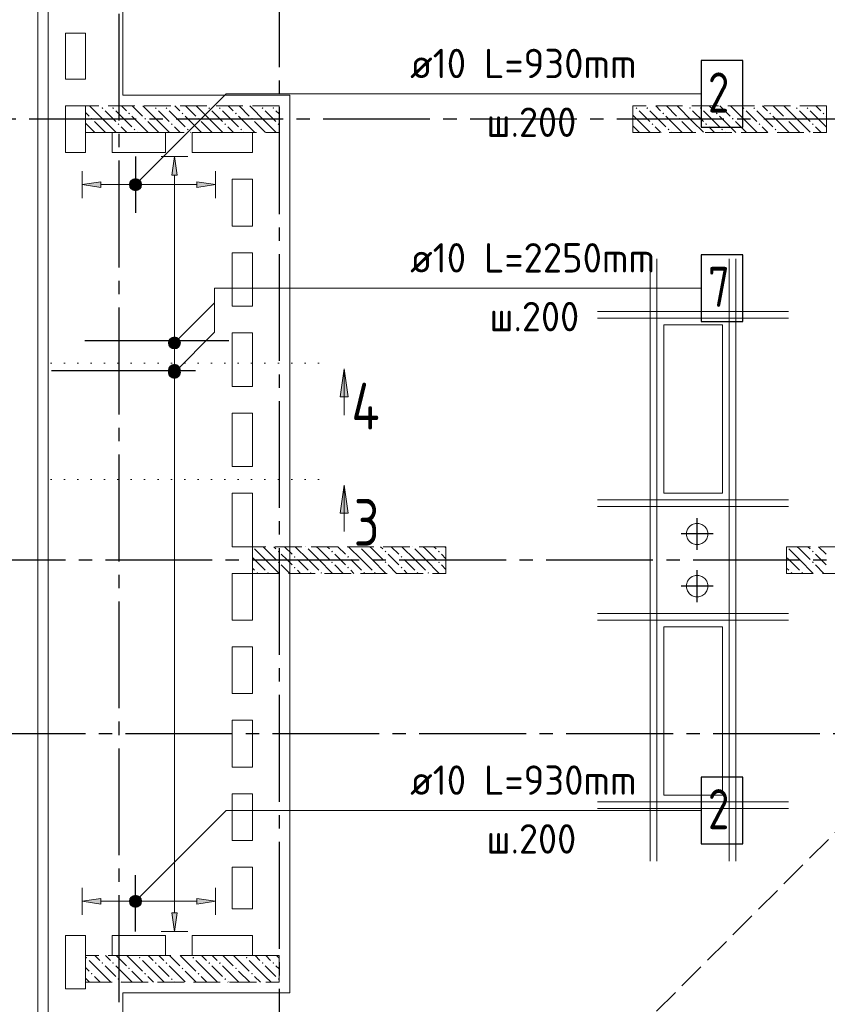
# Model space of a CAD drawing. Header units: millimetres. Extents: x 0 to 43617, y 0 to 59400.
# Tile 3 of 24: x 7182 to 13229, y 22504 to 29875. Entities that reach past the tile are written whole.
import ezdxf

# ---------------------------------------------------------------- set-up
doc = ezdxf.new("R2010")
doc.units = ezdxf.units.MM
for name, pattern in [('______2', [270, 200, -70]), ('______5', [1100, 800, -100, 100, -100]), ('______9', [100, 0, -100])]:
    doc.linetypes.add(name, pattern=pattern)
for name, color, linetype, lineweight in [('Standard', 7, 'Continuous', 25), ('ЖБ Перекрытие верхний уровень', 7, 'Continuous', 35), ('ЖБ Пилон', 7, 'Continuous', 35), ('Обрамление проемов стержнями', 7, 'Continuous', 25), ('Оси', 40, '______5', 18), ('Позиционная метка линия выноска', 7, 'Continuous', 13), ('Позиционная метка номер позиции', 7, 'Continuous', 13), ('Примечания', 7, 'Continuous', 25), ('Сечения символ', 7, 'Continuous', 25)]:
    doc.layers.add(name, color=color, linetype=linetype, lineweight=lineweight)
doc.layers.add('Обрамление П-обр. равн.', color=7, linetype='Continuous', lineweight=25, true_color=0x5f1e0f)
doc.styles.add('ISOCPEUR', font='txt')

msp = doc.modelspace()

# ---------------------------------------------------------------- hatches: boundary and pattern name
at = {"layer": 'ЖБ Пилон', "linetype": 'Continuous', "lineweight": 18, "transparency": 33554687}
for points in [[(7794.5, 29213.1), (7801, 29219.6), (7807.5, 29213.1), (7801, 29206.6)], [(7874.5, 29213.1), (7881, 29219.6), (7887.5, 29213.1), (7881, 29206.6)], [(8194.5, 29213.1), (8201, 29219.6), (8207.5, 29213.1), (8201, 29206.6)], [(8274.5, 29213.1), (8281, 29219.6), (8287.5, 29213.1), (8281, 29206.6)], [(8594.5, 29213.1), (8601, 29219.6), (8607.5, 29213.1), (8601, 29206.6)], [(8674.5, 29213.1), (8681, 29219.6), (8687.5, 29213.1), (8681, 29206.6)], [(8994.5, 29213.1), (9001, 29219.6), (9007.5, 29213.1), (9001, 29206.6)], [(9074.5, 29213.1), (9081, 29219.6), (9087.5, 29213.1), (9081, 29206.6)], [(11794.5, 29213.1), (11801, 29219.6), (11807.5, 29213.1), (11801, 29206.6)], [(11874.5, 29213.1), (11881, 29219.6), (11887.5, 29213.1), (11881, 29206.6)], [(12194.5, 29213.1), (12201, 29219.6), (12207.5, 29213.1), (12201, 29206.6)], [(12274.5, 29213.1), (12281, 29219.6), (12287.5, 29213.1), (12281, 29206.6)], [(12594.5, 29213.1), (12601, 29219.6), (12607.5, 29213.1), (12601, 29206.6)], [(12674.5, 29213.1), (12681, 29219.6), (12687.5, 29213.1), (12681, 29206.6)], [(12994.5, 29213.1), (13001, 29219.6), (13007.5, 29213.1), (13001, 29206.6)], [(13074.5, 29213.1), (13081, 29219.6), (13087.5, 29213.1), (13081, 29206.6)], [(7714.5, 29133.1), (7721, 29139.6), (7727.5, 29133.1), (7721, 29126.6)], [(7994.5, 29173.1), (8001, 29179.6), (8007.5, 29173.1), (8001, 29166.6)], [(8114.5, 29133.1), (8121, 29139.6), (8127.5, 29133.1), (8121, 29126.6)], [(8394.5, 29173.1), (8401, 29179.6), (8407.5, 29173.1), (8401, 29166.6)], [(8514.5, 29133.1), (8521, 29139.6), (8527.5, 29133.1), (8521, 29126.6)], [(8794.5, 29173.1), (8801, 29179.6), (8807.5, 29173.1), (8801, 29166.6)], [(8914.5, 29133.1), (8921, 29139.6), (8927.5, 29133.1), (8921, 29126.6)], [(11994.5, 29173.1), (12001, 29179.6), (12007.5, 29173.1), (12001, 29166.6)], [(12114.5, 29133.1), (12121, 29139.6), (12127.5, 29133.1), (12121, 29126.6)], [(12394.5, 29173.1), (12401, 29179.6), (12407.5, 29173.1), (12401, 29166.6)], [(12514.5, 29133.1), (12521, 29139.6), (12527.5, 29133.1), (12521, 29126.6)], [(12794.5, 29173.1), (12801, 29179.6), (12807.5, 29173.1), (12801, 29166.6)], [(12914.5, 29133.1), (12921, 29139.6), (12927.5, 29133.1), (12921, 29126.6)], [(13194.5, 29173.1), (13201, 29179.6), (13207.5, 29173.1), (13201, 29166.6)], [(7914.5, 29093.1), (7921, 29099.6), (7927.5, 29093.1), (7921, 29086.6)], [(8034.5, 29053.1), (8041, 29059.6), (8047.4, 29053.1), (8041, 29046.6)], [(8314.5, 29093.1), (8321, 29099.6), (8327.5, 29093.1), (8321, 29086.6)], [(8434.5, 29053.1), (8441, 29059.6), (8447.4, 29053.1), (8441, 29046.6)], [(8714.5, 29093.1), (8721, 29099.6), (8727.5, 29093.1), (8721, 29086.6)], [(8834.5, 29053.1), (8841, 29059.6), (8847.4, 29053.1), (8841, 29046.6)], [(9114.5, 29093.1), (9121, 29099.6), (9124, 29096.6), (9124, 29089.7), (9121, 29086.6)], [(11914.5, 29093.1), (11921, 29099.6), (11927.5, 29093.1), (11921, 29086.6)], [(12034.5, 29053.1), (12041, 29059.6), (12047.4, 29053.1), (12041, 29046.6)], [(12314.5, 29093.1), (12321, 29099.6), (12327.5, 29093.1), (12321, 29086.6)], [(12434.5, 29053.1), (12441, 29059.6), (12447.4, 29053.1), (12441, 29046.6)], [(12714.5, 29093.1), (12721, 29099.6), (12727.5, 29093.1), (12721, 29086.6)], [(12834.5, 29053.1), (12841, 29059.6), (12847.4, 29053.1), (12841, 29046.6)], [(13114.5, 29093.1), (13121, 29099.6), (13127.5, 29093.1), (13121, 29086.6)], [(8924.3, 25930), (8924, 25929.7), (8924, 25930)], [(9114.5, 25893.1), (9121, 25899.6), (9127.5, 25893.1), (9121, 25886.6)], [(9324.3, 25930), (9321, 25926.6), (9317.6, 25930)], [(9514.5, 25893.1), (9521, 25899.6), (9527.5, 25893.1), (9521, 25886.6)], [(9724.3, 25930), (9721, 25926.6), (9717.6, 25930)], [(9914.5, 25893.1), (9921, 25899.6), (9927.5, 25893.1), (9921, 25886.6)], [(10124.3, 25930), (10121, 25926.6), (10117.6, 25930)], [(10314.5, 25893.1), (10321, 25899.6), (10327.5, 25893.1), (10321, 25886.6)], [(12924.3, 25930), (12924, 25929.7), (12924, 25930)], [(13114.5, 25893.1), (13121, 25899.6), (13127.5, 25893.1), (13121, 25886.6)], [(9114.5, 25813.1), (9121, 25819.6), (9127.5, 25813.1), (9121, 25806.6)], [(9234.5, 25853.1), (9241, 25859.6), (9247.4, 25853.1), (9241, 25846.6)], [(9514.5, 25813.1), (9521, 25819.6), (9527.5, 25813.1), (9521, 25806.6)], [(9634.5, 25853.1), (9641, 25859.6), (9647.4, 25853.1), (9641, 25846.6)], [(9914.5, 25813.1), (9921, 25819.6), (9927.5, 25813.1), (9921, 25806.6)], [(10034.5, 25853.1), (10041, 25859.6), (10047.4, 25853.1), (10041, 25846.6)], [(10314.5, 25813.1), (10321, 25819.6), (10327.5, 25813.1), (10321, 25806.6)], [(13114.5, 25813.1), (13121, 25819.6), (13127.5, 25813.1), (13121, 25806.6)], [(8954.5, 25733.1), (8960.9, 25739.6), (8967.4, 25733.1), (8964.3, 25730), (8957.6, 25730)], [(9034.5, 25733.1), (9041, 25739.6), (9047.4, 25733.1), (9044.3, 25730), (9037.6, 25730)], [(9234.5, 25773.1), (9241, 25779.6), (9247.4, 25773.1), (9241, 25766.6)], [(9354.5, 25733.1), (9360.9, 25739.6), (9367.4, 25733.1), (9364.3, 25730), (9357.6, 25730)], [(9434.5, 25733.1), (9441, 25739.6), (9447.4, 25733.1), (9444.3, 25730), (9437.6, 25730)], [(9634.5, 25773.1), (9641, 25779.6), (9647.4, 25773.1), (9641, 25766.6)], [(9754.5, 25733.1), (9760.9, 25739.6), (9767.4, 25733.1), (9764.3, 25730), (9757.6, 25730)], [(9834.5, 25733.1), (9841, 25739.6), (9847.4, 25733.1), (9844.3, 25730), (9837.6, 25730)], [(10034.5, 25773.1), (10041, 25779.6), (10047.4, 25773.1), (10041, 25766.6)], [(10154.5, 25733.1), (10160.9, 25739.6), (10167.4, 25733.1), (10164.3, 25730), (10157.6, 25730)], [(10234.5, 25733.1), (10241, 25739.6), (10247.4, 25733.1), (10244.3, 25730), (10237.6, 25730)], [(12954.4, 25733.1), (12960.9, 25739.6), (12967.4, 25733.1), (12964.3, 25730), (12957.6, 25730)], [(13034.5, 25733.1), (13041, 25739.6), (13047.4, 25733.1), (13044.3, 25730), (13037.6, 25730)], [(7674.5, 22853.1), (7681, 22859.6), (7687.5, 22853.1), (7681, 22846.6)], [(8074.5, 22853.1), (8081, 22859.6), (8087.5, 22853.1), (8081, 22846.6)], [(8474.5, 22853.1), (8481, 22859.6), (8487.5, 22853.1), (8481, 22846.6)], [(8874.5, 22853.1), (8881, 22859.6), (8887.5, 22853.1), (8881, 22846.6)], [(7794.5, 22813.1), (7801, 22819.6), (7807.5, 22813.1), (7801, 22806.6)], [(7874.5, 22813.1), (7881, 22819.6), (7887.5, 22813.1), (7881, 22806.6)], [(7994.5, 22773.1), (8001, 22779.6), (8007.5, 22773.1), (8001, 22766.6)], [(8194.5, 22813.1), (8201, 22819.6), (8207.5, 22813.1), (8201, 22806.6)], [(8274.5, 22813.1), (8281, 22819.6), (8287.5, 22813.1), (8281, 22806.6)], [(8394.5, 22773.1), (8401, 22779.6), (8407.5, 22773.1), (8401, 22766.6)], [(8594.5, 22813.1), (8601, 22819.6), (8607.5, 22813.1), (8601, 22806.6)], [(8674.5, 22813.1), (8681, 22819.6), (8687.5, 22813.1), (8681, 22806.6)], [(8794.5, 22773.1), (8801, 22779.6), (8807.5, 22773.1), (8801, 22766.6)], [(8994.5, 22813.1), (9001, 22819.6), (9007.5, 22813.1), (9001, 22806.6)], [(9074.5, 22813.1), (9081, 22819.6), (9087.5, 22813.1), (9081, 22806.6)], [(7714.5, 22733.1), (7721, 22739.6), (7727.5, 22733.1), (7721, 22726.6)], [(8114.5, 22733.1), (8121, 22739.6), (8127.5, 22733.1), (8121, 22726.6)], [(8514.5, 22733.1), (8521, 22739.6), (8527.5, 22733.1), (8521, 22726.6)], [(8914.5, 22733.1), (8921, 22739.6), (8927.5, 22733.1), (8921, 22726.6)], [(7914.5, 22693.1), (7921, 22699.6), (7927.5, 22693.1), (7921, 22686.6)], [(8314.5, 22693.1), (8321, 22699.6), (8327.5, 22693.1), (8321, 22686.6)], [(8714.5, 22693.1), (8721, 22699.6), (8727.5, 22693.1), (8721, 22686.6)], [(9114.5, 22693.1), (9121, 22699.6), (9124, 22696.6), (9124, 22689.7), (9121, 22686.6)]]:
    msp.add_hatch(color=7, dxfattribs=at).paths.add_polyline_path(points, flags=16)
at = {"layer": 'Обрамление П-обр. равн.', "linetype": 'Continuous', "lineweight": 13, "transparency": 33554687}
for points in [[(8360.1, 28710), (8340.1, 28850), (8320, 28710)], [(8010.3, 28662.5), (8026.5, 28601.3), (8026.5, 28678.7)], [(8026.5, 28678.7), (8049, 28595), (8049, 28685)], [(8026.5, 28678.7), (8026.5, 28601.3), (8049, 28595)], [(8049, 28685), (8049, 28595), (8071.5, 28601.3)], [(8049, 28685), (8071.5, 28601.3), (8071.5, 28678.7)], [(8071.5, 28678.7), (8071.5, 28601.3), (8087.7, 28617.5)], [(8071.5, 28678.7), (8087.7, 28617.5), (8087.7, 28662.5)], [(8010.3, 28617.5), (8010.3, 28662.5), (8004, 28640)], [(8010.3, 28662.5), (8010.3, 28617.5), (8026.5, 28601.3)], [(8087.7, 28662.5), (8087.7, 28617.5), (8094, 28640)], [(8509, 28620), (8649, 28640), (8509, 28660)], [(8295.1, 27250), (8385.1, 27250), (8378.7, 27272.5)], [(8295.1, 27250), (8378.7, 27272.5), (8301.3, 27272.5)], [(8301.3, 27272.5), (8378.7, 27272.5), (8362.6, 27288.7)], [(8301.3, 27272.5), (8362.6, 27288.7), (8317.6, 27288.7)], [(8317.6, 27288.7), (8362.6, 27288.7), (8340.1, 27295)], [(8301.3, 27227.5), (8385.1, 27250), (8295.1, 27250)], [(8301.3, 27227.5), (8378.7, 27227.5), (8385.1, 27250)], [(8317.6, 27211.3), (8378.7, 27227.5), (8301.3, 27227.5)], [(8317.6, 27211.3), (8362.6, 27211.3), (8378.7, 27227.5)], [(8362.6, 27211.3), (8317.6, 27211.3), (8340.1, 27205)], [(8010.3, 23252.5), (8010.3, 23297.5), (8004, 23275)], [(8010.3, 23297.5), (8026.5, 23236.3), (8026.5, 23313.7)], [(8010.3, 23297.5), (8010.3, 23252.5), (8026.5, 23236.3)], [(8026.5, 23313.7), (8049, 23230), (8049, 23320)], [(8026.5, 23313.7), (8026.5, 23236.3), (8049, 23230)], [(8049, 23320), (8049, 23230), (8071.5, 23236.3)], [(8049, 23320), (8071.5, 23236.3), (8071.5, 23313.7)], [(8071.5, 23313.7), (8071.5, 23236.3), (8087.7, 23252.5)], [(8071.5, 23313.7), (8087.7, 23252.5), (8087.7, 23297.5)], [(8087.7, 23297.5), (8087.7, 23252.5), (8094, 23275)], [(8509, 23255), (8649, 23275), (8509, 23295)]]:
    msp.add_hatch(color=7, dxfattribs=at).paths.add_polyline_path(points)
for points in [[(7789, 28620), (7649, 28640), (7789, 28660)], [(7789, 23255), (7649, 23275), (7789, 23295)], [(8360.1, 23190), (8340.1, 23050), (8320, 23190)]]:
    msp.add_hatch(color=7, dxfattribs=at).paths.add_polyline_path(points, flags=16)
at = {"layer": 'Позиционная метка номер позиции', "linetype": 'Continuous', "lineweight": 13, "transparency": 33554687}
for points in [[(8017.2, 28671.8), (8092.3, 28628.6), (8037.5, 28683.3)], [(8037.5, 28683.3), (8092.3, 28628.6), (8092.3, 28651.5)], [(8037.5, 28683.3), (8092.3, 28651.5), (8060.4, 28683.3)], [(8060.4, 28683.3), (8092.3, 28651.5), (8080.8, 28671.8)], [(8005.7, 28651.5), (8080.8, 28608.2), (8017.2, 28671.8)], [(8005.7, 28628.6), (8060.4, 28596.7), (8005.7, 28651.5)], [(8005.7, 28651.5), (8060.4, 28596.7), (8080.8, 28608.2)], [(8037.5, 28596.7), (8005.7, 28628.6), (8017.2, 28608.2)], [(8005.7, 28628.6), (8037.5, 28596.7), (8060.4, 28596.7)], [(8017.2, 28671.8), (8080.8, 28608.2), (8092.3, 28628.6)], [(8308.2, 27486.8), (8383.3, 27443.6), (8328.6, 27498.3)], [(8328.6, 27498.3), (8383.3, 27443.6), (8383.3, 27466.5)], [(8328.6, 27498.3), (8383.3, 27466.5), (8351.5, 27498.3)], [(8351.5, 27498.3), (8383.3, 27466.5), (8371.9, 27486.8)], [(8296.8, 27466.5), (8371.9, 27423.2), (8308.2, 27486.8)], [(8296.8, 27443.6), (8351.5, 27411.7), (8296.8, 27466.5)], [(8296.8, 27466.5), (8351.5, 27411.7), (8371.9, 27423.2)], [(8328.6, 27411.7), (8296.8, 27443.6), (8308.2, 27423.2)], [(8296.8, 27443.6), (8328.6, 27411.7), (8351.5, 27411.7)], [(8308.2, 27486.8), (8371.9, 27423.2), (8383.3, 27443.6)], [(8308.2, 27266.8), (8383.3, 27223.6), (8328.6, 27278.3)], [(8328.6, 27278.3), (8383.3, 27223.6), (8383.3, 27246.5)], [(8328.6, 27278.3), (8383.3, 27246.5), (8351.5, 27278.3)], [(8351.5, 27278.3), (8383.3, 27246.5), (8371.9, 27266.8)], [(8296.8, 27246.5), (8371.9, 27203.2), (8308.2, 27266.8)], [(8296.8, 27223.6), (8351.5, 27191.7), (8296.8, 27246.5)], [(8296.8, 27246.5), (8351.5, 27191.7), (8371.9, 27203.2)], [(8328.6, 27191.7), (8296.8, 27223.6), (8308.2, 27203.2)], [(8296.8, 27223.6), (8328.6, 27191.7), (8351.5, 27191.7)], [(8308.2, 27266.8), (8371.9, 27203.2), (8383.3, 27223.6)], [(8005.7, 23286.5), (8080.8, 23243.2), (8017.2, 23306.8)], [(8017.2, 23306.8), (8092.3, 23263.6), (8037.5, 23318.3)], [(8017.2, 23306.8), (8080.8, 23243.2), (8092.3, 23263.6)], [(8037.5, 23318.3), (8092.3, 23263.6), (8092.3, 23286.5)], [(8037.5, 23318.3), (8092.3, 23286.5), (8060.4, 23318.3)], [(8060.4, 23318.3), (8092.3, 23286.5), (8080.8, 23306.8)], [(8005.7, 23263.6), (8060.4, 23231.7), (8005.7, 23286.5)], [(8005.7, 23286.5), (8060.4, 23231.7), (8080.8, 23243.2)], [(8037.5, 23231.7), (8005.7, 23263.6), (8017.2, 23243.2)], [(8005.7, 23263.6), (8037.5, 23231.7), (8060.4, 23231.7)]]:
    msp.add_hatch(color=7, dxfattribs=at).paths.add_polyline_path(points)
at = {"layer": 'Сечения символ', "linetype": 'Continuous', "lineweight": 13, "transparency": 33554687}
for points in [[(9582.2, 27051.6), (9612.2, 27261.6), (9642.2, 27051.6)], [(9582.2, 26181.6), (9612.2, 26391.6), (9642.2, 26181.6)]]:
    msp.add_hatch(color=7, dxfattribs=at).paths.add_polyline_path(points, flags=16)

# ---------------------------------------------------------------- linework, layer by layer
at = {"layer": 'Standard', "color": 8, "linetype": '______5', "lineweight": -3, "transparency": 33554687}
for p, q in [((12254, 25905.5), (12254, 26144.5)), ((12373.5, 26025), (12134.5, 26025)), ((12254, 25515.5), (12254, 25754.5)), ((12373.5, 25635), (12134.5, 25635))]:
    msp.add_line(p, q, dxfattribs=at)
at = {"layer": 'Standard', "color": 254, "linetype": 'Continuous', "lineweight": 13, "true_color": 0xc4c4ff, "transparency": 33554687}
msp.add_lwpolyline([(7319, 10025), (33145, 10025), (33145, 57291), (7319, 57291), (7319, 10025)], dxfattribs=at)
at = {"layer": 'ЖБ Перекрытие верхний уровень', "color": 7, "linetype": 'Continuous', "lineweight": 18, "transparency": 33554687}
for p, q in [((7394, 33070), (7394, 20799.6)), ((7524, 29430), (7524, 29775)), ((7524, 29775), (7674, 29775)), ((7674, 29775), (7674, 29430)), ((7674, 29430), (7524, 29430)), ((7524, 28880), (7524, 29230)), ((7524, 29230), (7674, 29230)), ((7674, 29230), (7674, 28880)), ((7874, 28880), (7874, 29030)), ((7874, 29030), (8274, 29030)), ((8274, 29030), (8274, 28880)), ((8474, 28880), (8474, 29030)), ((8474, 29030), (8924, 29030)), ((8924, 29030), (8924, 28880)), ((7674, 28880), (7524, 28880)), ((8274, 28880), (7874, 28880)), ((8924, 28880), (8474, 28880)), ((8774, 28680), (8924, 28680)), ((8774, 28330), (8774, 28680)), ((8924, 28680), (8924, 28330)), ((8924, 28330), (8774, 28330)), ((8774, 27730), (8774, 28130)), ((8774, 28130), (8924, 28130)), ((8924, 28130), (8924, 27730)), ((8924, 27730), (8774, 27730)), ((12444, 27590), (12004, 27590)), ((12004, 27590), (12004, 26330)), ((12444, 26330), (12444, 27590)), ((8774, 27530), (8924, 27530)), ((8774, 27130), (8774, 27530)), ((8924, 27530), (8924, 27130)), ((8924, 27130), (8774, 27130)), ((8774, 26530), (8774, 26930)), ((8774, 26930), (8924, 26930)), ((8924, 26930), (8924, 26530)), ((8924, 26530), (8774, 26530)), ((8774, 25930), (8774, 26330)), ((8774, 26330), (8924, 26330)), ((8924, 26330), (8924, 25930)), ((12004, 26330), (12104, 26330)), ((12104, 26330), (12444, 26330)), ((12217.4, 26096.9), (12197, 26082)), ((12241.4, 26104.7), (12217.4, 26096.9)), ((12266.6, 26104.7), (12241.4, 26104.7)), ((12290.6, 26096.9), (12266.6, 26104.7)), ((12311, 26082), (12290.6, 26096.9)), ((12182.1, 26061.6), (12174.3, 26037.6)), ((12174.3, 26037.6), (12174.3, 26012.4)), ((12197, 26082), (12182.1, 26061.6)), ((12325.9, 26061.6), (12311, 26082)), ((12333.7, 26037.6), (12325.9, 26061.6)), ((12333.7, 26012.4), (12333.7, 26037.6)), ((12174.3, 26012.4), (12182.1, 25988.4)), ((12182.1, 25988.4), (12197, 25968)), ((12197, 25968), (12217.4, 25953.1)), ((12217.4, 25953.1), (12241.4, 25945.3)), ((12266.6, 25945.3), (12290.6, 25953.1)), ((12290.6, 25953.1), (12311, 25968)), ((12311, 25968), (12325.9, 25988.4)), ((12325.9, 25988.4), (12333.7, 26012.4)), ((8924, 25930), (8774, 25930)), ((12241.4, 25945.3), (12266.6, 25945.3)), ((8774, 25380), (8774, 25730)), ((8774, 25730), (8924, 25730)), ((8924, 25730), (8924, 25380)), ((12182.1, 25671.6), (12174.3, 25647.6)), ((12197, 25692), (12182.1, 25671.6)), ((12217.4, 25706.9), (12197, 25692)), ((12241.4, 25714.7), (12217.4, 25706.9)), ((12266.6, 25714.7), (12241.4, 25714.7)), ((12290.6, 25706.9), (12266.6, 25714.7)), ((12311, 25692), (12290.6, 25706.9)), ((12325.9, 25671.6), (12311, 25692)), ((12333.7, 25647.6), (12325.9, 25671.6)), ((12174.3, 25647.6), (12174.3, 25622.4)), ((12174.3, 25622.4), (12182.1, 25598.4)), ((12182.1, 25598.4), (12197, 25578)), ((12197, 25578), (12217.4, 25563.1)), ((12290.6, 25563.1), (12311, 25578)), ((12311, 25578), (12325.9, 25598.4)), ((12325.9, 25598.4), (12333.7, 25622.4)), ((12333.7, 25622.4), (12333.7, 25647.6)), ((12217.4, 25563.1), (12241.4, 25555.3)), ((12241.4, 25555.3), (12266.6, 25555.3)), ((12266.6, 25555.3), (12290.6, 25563.1)), ((8924, 25380), (8774, 25380)), ((12444, 25330), (12004, 25330)), ((12004, 25330), (12004, 24070)), ((12444, 24070), (12444, 25330)), ((8774, 24830), (8774, 25180)), ((8774, 25180), (8924, 25180)), ((8924, 25180), (8924, 24830)), ((8924, 24830), (8774, 24830)), ((8774, 24280), (8774, 24630)), ((8774, 24630), (8924, 24630)), ((8924, 24630), (8924, 24280)), ((8924, 24280), (8774, 24280)), ((8774, 23730), (8774, 24080)), ((8774, 24080), (8924, 24080)), ((8924, 24080), (8924, 23730)), ((12004, 24070), (12444, 24070)), ((8924, 23730), (8774, 23730)), ((8774, 23530), (8924, 23530)), ((8774, 23220), (8774, 23530)), ((8924, 23530), (8924, 23220)), ((8924, 23220), (8774, 23220)), ((7524, 22620), (7524, 23020)), ((7524, 23020), (7674, 23020)), ((7674, 23020), (7674, 22620)), ((7874, 22870), (7874, 23020)), ((7874, 23020), (8274, 23020)), ((8274, 23020), (8274, 22870)), ((8474, 23020), (8924, 23020)), ((8474, 22870), (8474, 23020)), ((8924, 23020), (8924, 22870)), ((8274, 22870), (7874, 22870)), ((8924, 22870), (8474, 22870)), ((7674, 22620), (7524, 22620))]:
    msp.add_line(p, q, dxfattribs=at)
at = {"layer": 'ЖБ Пилон', "color": 253, "linetype": '______2', "lineweight": 13, "true_color": 0xa0a0a0, "transparency": 33554687}
for p, q in [((9124, 29230), (7674, 29230)), ((7674, 29230), (7674, 29030)), ((9124, 29030), (9124, 29230)), ((13224, 29230), (11774, 29230)), ((11774, 29230), (11774, 29030)), ((13224, 29030), (13224, 29230)), ((7674, 29030), (9124, 29030)), ((11774, 29030), (13224, 29030)), ((10374, 25930), (8924, 25930)), ((8924, 25930), (8924, 25730)), ((10374, 25730), (10374, 25930)), ((14724, 25930), (12924, 25930)), ((12924, 25930), (12924, 25730)), ((8924, 25730), (10374, 25730)), ((12924, 25730), (14724, 25730)), ((9124, 22870), (7674, 22870)), ((7674, 22870), (7674, 22670)), ((9124, 22670), (9124, 22870)), ((7674, 22670), (9124, 22670))]:
    msp.add_line(p, q, dxfattribs=at)
at = {"layer": 'ЖБ Пилон', "color": 9, "linetype": 'Continuous', "lineweight": 18, "true_color": 0xc7c7c7, "transparency": 33554687}
for p, q in [((7821, 29113.1), (7704.1, 29230)), ((7821, 29193.1), (7901, 29113.1)), ((7901, 29193.1), (8021, 29073.1)), ((7944.1, 29230), (7981, 29193.1)), ((8024.1, 29230), (8101, 29153.1)), ((8221, 29113.1), (8104.1, 29230)), ((8221, 29193.1), (8301, 29113.1)), ((8301, 29193.1), (8421, 29073.1)), ((8344.1, 29230), (8381, 29193.1)), ((8424.1, 29230), (8501, 29153.1)), ((8621, 29113.1), (8504.1, 29230)), ((8621, 29193.1), (8701, 29113.1)), ((8701, 29193.1), (8821, 29073.1)), ((8744.1, 29230), (8781, 29193.1)), ((8824.1, 29230), (8901, 29153.1)), ((9021, 29113.1), (8904.1, 29230)), ((9021, 29193.1), (9101, 29113.1)), ((9101, 29193.1), (9124, 29170.1)), ((11821, 29193.1), (11901, 29113.1)), ((11901, 29193.1), (12021, 29073.1)), ((11944.1, 29230), (11981, 29193.1)), ((12024.1, 29230), (12101, 29153.1)), ((12221, 29113.1), (12104.1, 29230)), ((12221, 29193.1), (12301, 29113.1)), ((12301, 29193.1), (12421, 29073.1)), ((12344.1, 29230), (12381, 29193.1)), ((12424.1, 29230), (12501, 29153.1)), ((12621, 29113.1), (12504.1, 29230)), ((12621, 29193.1), (12701, 29113.1)), ((12701, 29193.1), (12821, 29073.1)), ((12744.1, 29230), (12781, 29193.1)), ((12824.1, 29230), (12901, 29153.1)), ((13021, 29113.1), (12904.1, 29230)), ((13021, 29193.1), (13101, 29113.1)), ((13101, 29193.1), (13221, 29073.1)), ((13144.1, 29230), (13181, 29193.1)), ((7674, 29180.1), (7701, 29153.1)), ((8141, 29033.1), (8021, 29153.1)), ((8541, 29033.1), (8421, 29153.1)), ((8941, 29033.1), (8821, 29153.1)), ((11821, 29113.1), (11774, 29160.1)), ((12141, 29033.1), (12021, 29153.1)), ((12541, 29033.1), (12421, 29153.1)), ((12941, 29033.1), (12821, 29153.1)), ((13224, 29150.1), (13221, 29153.1)), ((7741, 29033.1), (7674, 29100.1)), ((7741, 29113.1), (7821, 29033.1)), ((7821, 29113.1), (7901, 29033.1)), ((7981, 29033.1), (7941, 29073.1)), ((8141, 29113.1), (8221, 29033.1)), ((8221, 29113.1), (8301, 29033.1)), ((8381, 29033.1), (8341, 29073.1)), ((8541, 29113.1), (8621, 29033.1)), ((8621, 29113.1), (8701, 29033.1)), ((8781, 29033.1), (8741, 29073.1)), ((8941, 29113.1), (9021, 29033.1)), ((9021, 29113.1), (9101, 29033.1)), ((11774, 29080.1), (11821, 29033.1)), ((11821, 29113.1), (11901, 29033.1)), ((11981, 29033.1), (11941, 29073.1)), ((12141, 29113.1), (12221, 29033.1)), ((12221, 29113.1), (12301, 29033.1)), ((12381, 29033.1), (12341, 29073.1)), ((12541, 29113.1), (12621, 29033.1)), ((12621, 29113.1), (12701, 29033.1)), ((12781, 29033.1), (12741, 29073.1)), ((12941, 29113.1), (13021, 29033.1)), ((13021, 29113.1), (13101, 29033.1)), ((13181, 29033.1), (13141, 29073.1)), ((7741, 29033.1), (7744.1, 29030)), ((7821, 29033.1), (7824.1, 29030)), ((7984.1, 29030), (7981, 29033.1)), ((8060.9, 29033.1), (8064.1, 29030)), ((8141, 29033.1), (8144.1, 29030)), ((8221, 29033.1), (8224.1, 29030)), ((8384.1, 29030), (8381, 29033.1)), ((8460.9, 29033.1), (8464.1, 29030)), ((8541, 29033.1), (8544.1, 29030)), ((8621, 29033.1), (8624.1, 29030)), ((8784.1, 29030), (8781, 29033.1)), ((8860.9, 29033.1), (8864.1, 29030)), ((8941, 29033.1), (8944.1, 29030)), ((9021, 29033.1), (9024.1, 29030)), ((11821, 29033.1), (11824.1, 29030)), ((11984.1, 29030), (11981, 29033.1)), ((12060.9, 29033.1), (12064.1, 29030)), ((12141, 29033.1), (12144.1, 29030)), ((12221, 29033.1), (12224.1, 29030)), ((12384.1, 29030), (12381, 29033.1)), ((12460.9, 29033.1), (12464.1, 29030)), ((12541, 29033.1), (12544.1, 29030)), ((12621, 29033.1), (12624.1, 29030)), ((12784.1, 29030), (12781, 29033.1)), ((12860.9, 29033.1), (12864.1, 29030)), ((12941, 29033.1), (12944.1, 29030)), ((13021, 29033.1), (13024.1, 29030)), ((13184.1, 29030), (13181, 29033.1)), ((8941, 25913.1), (9021, 25833.1)), ((9021, 25913.1), (9004.1, 25930)), ((9021, 25913.1), (9101, 25833.1)), ((9084.1, 25930), (9101, 25913.1)), ((9181, 25833.1), (9141, 25873.1)), ((9164.1, 25930), (9221, 25873.1)), ((9341, 25833.1), (9244.1, 25930)), ((9341, 25913.1), (9421, 25833.1)), ((9421, 25913.1), (9404.1, 25930)), ((9421, 25913.1), (9501, 25833.1)), ((9484.1, 25930), (9501, 25913.1)), ((9581, 25833.1), (9541, 25873.1)), ((9564.1, 25930), (9621, 25873.1)), ((9741, 25833.1), (9644.1, 25930)), ((9741, 25913.1), (9821, 25833.1)), ((9821, 25913.1), (9804.1, 25930)), ((9821, 25913.1), (9901, 25833.1)), ((9884.1, 25930), (9901, 25913.1)), ((9981, 25833.1), (9941, 25873.1)), ((9964.1, 25930), (10021, 25873.1)), ((10141, 25833.1), (10044.1, 25930)), ((10141, 25913.1), (10221, 25833.1)), ((10221, 25913.1), (10204.1, 25930)), ((10221, 25913.1), (10301, 25833.1)), ((10284.1, 25930), (10301, 25913.1)), ((10374, 25840.1), (10341, 25873.1)), ((10364.1, 25930), (10374, 25920.1)), ((12941, 25913.1), (13021, 25833.1)), ((13021, 25913.1), (13004.1, 25930)), ((13021, 25913.1), (13101, 25833.1)), ((13084.1, 25930), (13101, 25913.1)), ((13181, 25833.1), (13141, 25873.1)), ((13164.1, 25930), (13221, 25873.1)), ((8941, 25833.1), (8924, 25850.1)), ((8941, 25833.1), (9021, 25753.1)), ((9021, 25833.1), (9124.1, 25730)), ((9221, 25793.1), (9181, 25833.1)), ((9260.9, 25833.1), (9341, 25753.1)), ((9341, 25833.1), (9421, 25753.1)), ((9421, 25833.1), (9524.1, 25730)), ((9621, 25793.1), (9581, 25833.1)), ((9660.9, 25833.1), (9741, 25753.1)), ((9741, 25833.1), (9821, 25753.1)), ((9821, 25833.1), (9924.1, 25730)), ((10021, 25793.1), (9981, 25833.1)), ((10060.9, 25833.1), (10141, 25753.1)), ((10141, 25833.1), (10221, 25753.1)), ((10221, 25833.1), (10324.1, 25730)), ((12941, 25833.1), (12924, 25850.1)), ((12941, 25833.1), (13021, 25753.1)), ((13021, 25833.1), (13124.1, 25730)), ((13221, 25793.1), (13181, 25833.1)), ((8924, 25770.1), (8941, 25753.1)), ((9141, 25793.1), (9204.1, 25730)), ((9260.9, 25753.1), (9284.1, 25730)), ((9541, 25793.1), (9604.1, 25730)), ((9660.9, 25753.1), (9684.1, 25730)), ((9941, 25793.1), (10004.1, 25730)), ((10060.9, 25753.1), (10084.1, 25730)), ((10341, 25793.1), (10374, 25760.1)), ((12924, 25770.1), (12941, 25753.1)), ((13141, 25793.1), (13204.1, 25730)), ((7744.1, 22870), (7781, 22833.1)), ((7860.9, 22833.1), (7824.1, 22870)), ((7904.1, 22870), (7981, 22793.1)), ((7984.1, 22870), (8101, 22753.1)), ((8144.1, 22870), (8181, 22833.1)), ((8260.9, 22833.1), (8224.1, 22870)), ((8304.1, 22870), (8381, 22793.1)), ((8384.1, 22870), (8501, 22753.1)), ((8544.1, 22870), (8581, 22833.1)), ((8660.9, 22833.1), (8624.1, 22870)), ((8704.1, 22870), (8781, 22793.1)), ((8784.1, 22870), (8901, 22753.1)), ((8944.1, 22870), (8981, 22833.1)), ((9060.9, 22833.1), (9024.1, 22870)), ((9104.1, 22870), (9124, 22850.1)), ((7674, 22780.1), (7701, 22753.1)), ((7821, 22713.1), (7701, 22833.1)), ((7821, 22793.1), (7901, 22713.1)), ((7901, 22793.1), (8021, 22673.1)), ((8221, 22713.1), (8101, 22833.1)), ((8221, 22793.1), (8301, 22713.1)), ((8301, 22793.1), (8421, 22673.1)), ((8621, 22713.1), (8501, 22833.1)), ((8621, 22793.1), (8701, 22713.1)), ((8701, 22793.1), (8821, 22673.1)), ((9021, 22713.1), (8901, 22833.1)), ((9021, 22793.1), (9101, 22713.1)), ((9101, 22793.1), (9124, 22770.1)), ((7741, 22713.1), (7784.1, 22670)), ((7821, 22713.1), (7864.1, 22670)), ((8104.1, 22670), (8021, 22753.1)), ((8141, 22713.1), (8184.1, 22670)), ((8221, 22713.1), (8264.1, 22670)), ((8504.1, 22670), (8421, 22753.1)), ((8541, 22713.1), (8584.1, 22670)), ((8621, 22713.1), (8664.1, 22670)), ((8904.1, 22670), (8821, 22753.1)), ((8941, 22713.1), (8984.1, 22670)), ((9021, 22713.1), (9064.1, 22670)), ((7704.1, 22670), (7674, 22700.1)), ((7944.1, 22670), (7941, 22673.1)), ((8344.1, 22670), (8341, 22673.1)), ((8744.1, 22670), (8741, 22673.1))]:
    msp.add_line(p, q, dxfattribs=at)
at = {"layer": 'Обрамление П-обр. равн.', "color": 7, "linetype": 'Continuous', "lineweight": 13, "transparency": 33554687}
for p, q in [((10085.5, 29320), (12127.5, 29320)), ((10085.5, 27865), (12171.5, 27865)), ((10085.5, 23955), (12127.5, 23955))]:
    msp.add_line(p, q, dxfattribs=at)
at = {"layer": 'Обрамление П-обр. равн.', "color": 7, "linetype": 'Continuous', "lineweight": 25, "transparency": 33554687}
for p, q in [((8049, 28850), (8049, 28430)), ((8749, 27470), (7669, 27470)), ((7419, 27250), (8499, 27250)), ((8049, 23050), (8049, 23470))]:
    msp.add_line(p, q, dxfattribs=at)
at = {"layer": 'Обрамление П-обр. равн.', "color": 251, "linetype": 'Continuous', "lineweight": 13, "true_color": 0x494949, "transparency": 33554687}
for p, q in [((8340.1, 28850), (8240.1, 28850)), ((8340.1, 28850), (8320, 28710)), ((8360.1, 28710), (8340.1, 28850)), ((8340.1, 28850), (8440.1, 28850)), ((8340.1, 28850), (8340.1, 28850)), ((7649, 28640), (7649, 28740)), ((8049, 28685), (8049, 28685)), ((8320, 28710), (8360.1, 28710)), ((8340.1, 27280), (8340.1, 28710)), ((8649, 28640), (8649, 28740)), ((7649, 28640), (7789, 28660)), ((7789, 28620), (7649, 28640)), ((7649, 28640), (7649, 28540)), ((7649, 28640), (7649, 28640)), ((7789, 28660), (7789, 28620)), ((7789, 28640), (8019, 28640)), ((8079, 28640), (8509, 28640)), ((8649, 28640), (8509, 28660)), ((8509, 28660), (8509, 28620)), ((8509, 28620), (8649, 28640)), ((8649, 28640), (8649, 28540)), ((8649, 28640), (8649, 28640)), ((8049, 28595), (8049, 28595)), ((8295.1, 27250), (8295.1, 27250)), ((8340.1, 23190), (8340.1, 27220)), ((8385.1, 27250), (8385.1, 27250)), ((7649, 23275), (7649, 23375)), ((8649, 23275), (8649, 23375)), ((7649, 23275), (7789, 23295)), ((7789, 23295), (7789, 23255)), ((8049, 23320), (8049, 23320)), ((8649, 23275), (8509, 23295)), ((8509, 23295), (8509, 23255)), ((7789, 23255), (7649, 23275)), ((7649, 23275), (7649, 23175)), ((7649, 23275), (7649, 23275)), ((7789, 23275), (8019, 23275)), ((8049, 23230), (8049, 23230)), ((8079, 23275), (8509, 23275)), ((8509, 23255), (8649, 23275)), ((8649, 23275), (8649, 23175)), ((8649, 23275), (8649, 23275)), ((8340.1, 23050), (8320, 23190)), ((8320, 23190), (8360.1, 23190)), ((8360.1, 23190), (8340.1, 23050)), ((8340.1, 23050), (8240.1, 23050)), ((8340.1, 23050), (8440.1, 23050)), ((8340.1, 23050), (8340.1, 23050))]:
    msp.add_line(p, q, dxfattribs=at)
at = {"layer": 'Обрамление П-обр. равн.', "color": 7, "linetype": 'Continuous', "lineweight": 25, "transparency": 33554687}
for points in [[(12285.5, 29070), (12595.5, 29070), (12595.5, 29570), (12285.5, 29570), (12285.5, 29070)], [(12285.5, 27615), (12595.5, 27615), (12595.5, 28115), (12285.5, 28115), (12285.5, 27615)], [(12285.5, 23705), (12595.5, 23705), (12595.5, 24205), (12285.5, 24205), (12285.5, 23705)]]:
    msp.add_lwpolyline(points, dxfattribs=at)
at = {"layer": 'Обрамление П-обр. равн.', "color": 251, "linetype": 'Continuous', "lineweight": 13, "true_color": 0x494949, "transparency": 33554687}
for centre in [(8049, 28640), (8340.1, 27250), (8049, 23275)]:
    msp.add_circle(centre, 45, dxfattribs=at)
at = {"layer": 'Обрамление проемов стержнями', "color": 7, "linetype": 'Continuous', "lineweight": 18, "transparency": 33554687}
for p, q in [((11903.9, 28085.1), (11903.9, 23575.2)), ((11903.9, 28085.1), (11903.9, 23575.2)), ((11953.9, 28085.1), (11953.9, 23575.2)), ((11953.9, 28085.1), (11953.9, 23575.2)), ((12493.9, 28085.1), (12493.9, 23575.2)), ((12493.9, 28085.1), (12493.9, 23575.2)), ((12543.9, 28085.1), (12543.9, 23575.2)), ((12543.9, 28085.1), (12543.9, 23575.2)), ((11508.9, 27690.1), (12938.9, 27690.1)), ((11508.9, 27690.1), (12938.9, 27690.1)), ((11508.9, 27640.1), (12938.9, 27640.1)), ((11508.9, 27640.1), (12938.9, 27640.1)), ((11508.9, 26280), (12938.9, 26280)), ((11508.9, 26280), (12938.9, 26280)), ((11508.9, 26230), (12938.9, 26230)), ((11508.9, 26230), (12938.9, 26230)), ((11508.9, 25430.1), (12938.9, 25430.1)), ((11508.9, 25430.1), (12938.9, 25430.1)), ((11508.9, 25380.1), (12938.9, 25380.1)), ((11508.9, 25380.1), (12938.9, 25380.1)), ((11508.9, 24020.2), (12938.9, 24020.2)), ((11508.9, 24020.2), (12938.9, 24020.2)), ((11508.9, 23970.2), (12938.9, 23970.2)), ((11508.9, 23970.2), (12938.9, 23970.2))]:
    msp.add_line(p, q, dxfattribs=at)
at = {"layer": 'Оси', "color": 8, "linetype": '______5', "lineweight": -3, "transparency": 33554687}
for p, q in [((9124, 57820), (9124, 7100)), ((7924, 57420), (7924, 7100)), ((22354, 29130), (4600, 29130)), ((29524, 25830), (4600, 25830)), ((34074, 24530), (4600, 24530)), ((34074, 24530), (4600, 24530))]:
    msp.add_line(p, q, dxfattribs=at)
at = {"layer": 'Позиционная метка линия выноска', "color": 251, "linetype": 'Continuous', "lineweight": 13, "true_color": 0x494949, "transparency": 33554687}
msp.add_lwpolyline([(9204, 57170), (9204, 53290), (7954, 53290), (7954, 49730), (9204, 49730), (9204, 42770), (7954, 42770), (7954, 39210), (9204, 39210), (9204, 32250), (7954, 32250), (7954, 29310), (9204, 29310), (9204, 22590), (7954, 22590), (7954, 21275)], dxfattribs=at)
at = {"layer": 'Позиционная метка номер позиции', "color": 7, "linetype": 'Continuous', "lineweight": 13, "transparency": 33554687}
for p, q in [((8017.2, 28671.8), (8017.2, 28671.8)), ((8017.2, 28608.2), (8017.2, 28608.2)), ((8080.8, 28671.8), (8080.8, 28671.8)), ((8080.8, 28608.2), (8080.8, 28608.2)), ((8308.2, 27486.8), (8308.2, 27486.8)), ((8308.2, 27423.2), (8308.2, 27423.2)), ((8371.9, 27486.8), (8371.9, 27486.8)), ((8371.9, 27423.2), (8371.9, 27423.2)), ((8308.2, 27266.8), (8308.2, 27266.8)), ((8308.2, 27203.2), (8308.2, 27203.2)), ((8371.9, 27266.8), (8371.9, 27266.8)), ((8371.9, 27203.2), (8371.9, 27203.2)), ((8017.2, 23306.8), (8017.2, 23306.8)), ((8080.8, 23306.8), (8080.8, 23306.8)), ((8017.2, 23243.2), (8017.2, 23243.2)), ((8080.8, 23243.2), (8080.8, 23243.2))]:
    msp.add_line(p, q, dxfattribs=at)
for points in [[(8049, 28640), (8729, 29320), (12285.5, 29320)], [(8340.1, 27235), (8640.1, 27535), (8640.1, 27865), (12285.5, 27865)], [(8340.1, 27455), (8640.1, 27755), (8640.1, 27865), (12285.5, 27865)], [(8049, 23275), (8729, 23955), (12285.5, 23955)]]:
    msp.add_lwpolyline(points, dxfattribs=at)
for centre in [(8049, 28640), (8340.1, 27455), (8340.1, 27235), (8049, 23275)]:
    msp.add_circle(centre, 45, dxfattribs=at)
at = {"layer": 'Примечания', "color": 7, "linetype": '______2', "lineweight": 13, "transparency": 33554687}
msp.add_line((22019.4, 32520.9), (10428.5, 20930), dxfattribs=at)
at = {"layer": 'Сечения символ', "color": 7, "linetype": '______9', "lineweight": 13, "transparency": 33554687}
for p, q in [((9418.9, 27303.4), (7278.4, 27303.4)), ((9418.9, 26433.4), (7278.4, 26433.4))]:
    msp.add_line(p, q, dxfattribs=at)
at = {"layer": 'Сечения символ', "color": 7, "linetype": 'Continuous', "lineweight": 13, "transparency": 33554687}
for p, q in [((9582.2, 27051.6), (9612.2, 27261.6)), ((9612.2, 27261.6), (9612.2, 26914.1)), ((9612.2, 27261.6), (9612.2, 27261.6)), ((9612.2, 27261.6), (9612.2, 27261.6)), ((9612.2, 27261.6), (9612.2, 27261.6)), ((9612.2, 27261.6), (9642.2, 27051.6)), ((9642.2, 27051.6), (9582.2, 27051.6)), ((9612.2, 27051.6), (9612.2, 27036.6)), ((9582.2, 26181.6), (9612.2, 26391.6)), ((9612.2, 26391.6), (9612.2, 26044.1)), ((9612.2, 26391.6), (9612.2, 26391.6)), ((9612.2, 26391.6), (9612.2, 26391.6)), ((9612.2, 26391.6), (9612.2, 26391.6)), ((9612.2, 26391.6), (9642.2, 26181.6)), ((9642.2, 26181.6), (9582.2, 26181.6)), ((9612.2, 26181.6), (9612.2, 26166.6))]:
    msp.add_line(p, q, dxfattribs=at)

# ---------------------------------------------------------------- texts
at = {"layer": 'Обрамление П-обр. равн.', "color": 7, "linetype": 'Continuous', "lineweight": 13, "transparency": 33554687, "attachment_point": 7, "style": 'ISOCPEUR'}
for s, insert, char_height, width in [('\\W0.96;ø10 L=930mm ', (10105.5, 29437.3), 220, 1996.291), ('\\W0.78;2', (12335.5, 29180), 300, 326.407), ('\\W0.95;ш.200 ', (10677.5, 28997.4), 220, 962.122), ('\\W0.96;ø10 L=2250mm ', (10105.5, 27982.4), 220, 2150.516), ('\\W0.78;7', (12335.5, 27725), 300, 326.407), ('\\W0.95;ш.200 ', (10699.5, 27542.4), 220, 962.122), ('\\W0.96;ø10 L=930mm ', (10105.5, 24072.4), 220, 1996.291), ('\\W0.78;2', (12335.5, 23815), 300, 326.407), ('\\W0.95;ш.200 ', (10677.5, 23632.3), 220, 962.122)]:
    msp.add_mtext(s, dxfattribs=dict(at, insert=insert, char_height=char_height, width=width))
at = {"layer": 'Сечения символ', "color": 7, "linetype": 'Continuous', "lineweight": 35, "transparency": 33554687, "char_height": 350, "attachment_point": 7, "style": 'ISOCPEUR'}
for s, insert, width in [('\\W0.80;4', (9666.1, 26806.6), 419.815), ('\\W0.78;3', (9683.6, 25936.6), 380.809)]:
    msp.add_mtext(s, dxfattribs=dict(at, insert=insert, width=width))

doc.saveas('drawing.dxf')
